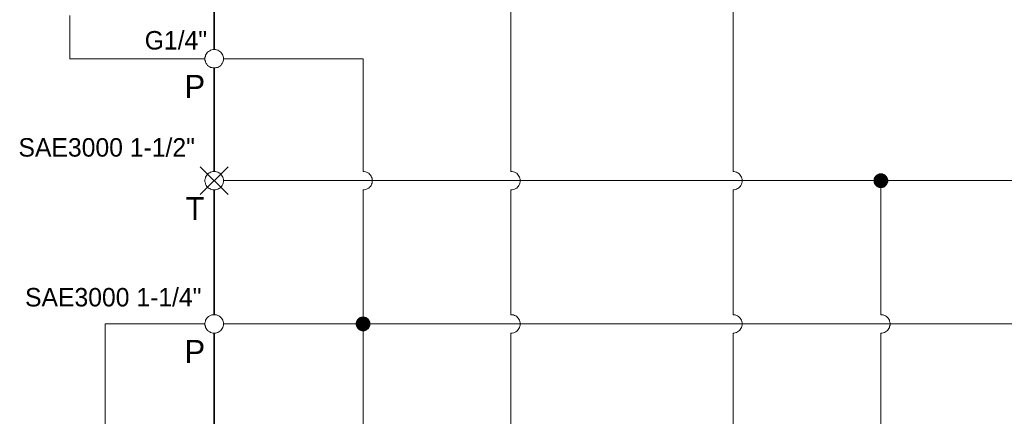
# Model space of a CAD drawing. Header units: millimetres. Extents: x 0 to 138, y 0 to 47.
# Tile 91 of 165: x 21.53 to 24.87, y 28.03 to 29.38. Entities that reach past the tile are written whole.
import ezdxf

# ---------------------------------------------------------------- set-up
doc = ezdxf.new("R2010")
doc.units = ezdxf.units.MM
for name, color, linetype in [('PDF_Geomertry', 7, 'Continuous'), ('PDF_Solid Fills', 7, 'Continuous'), ('PDF_Text', 7, 'Continuous')]:
    doc.layers.add(name, color=color, linetype=linetype)
doc.styles.add('PDF Arial', font='txt')

msp = doc.modelspace()

# ---------------------------------------------------------------- hatches: boundary and pattern name
at = {"layer": 'PDF_Solid Fills', "transparency": 33554559}
for points in [[(24.4543, 28.8326), (24.439, 28.8526), (24.4418, 28.854)], [(24.4543, 28.8326), (24.4418, 28.854), (24.4446, 28.8554)], [(24.4543, 28.8326), (24.4446, 28.8554), (24.4474, 28.8568)], [(24.4543, 28.8326), (24.4474, 28.8568), (24.4507, 28.8576)], [(24.4543, 28.8326), (24.4507, 28.8576), (24.4543, 28.8576)], [(24.4543, 28.8326), (24.4576, 28.8576), (24.4604, 28.8568)], [(24.4543, 28.8326), (24.4543, 28.8576), (24.4576, 28.8576)], [(24.4543, 28.8326), (24.4604, 28.8568), (24.464, 28.8554)], [(24.4543, 28.8326), (24.464, 28.8554), (24.4668, 28.854)], [(24.4543, 28.8326), (24.4668, 28.854), (24.4696, 28.8526)], [(24.4543, 28.8326), (24.4293, 28.836), (24.4299, 28.8388)], [(24.4543, 28.8326), (24.4293, 28.8326), (24.4293, 28.836)], [(24.4543, 28.8326), (24.4293, 28.829), (24.4293, 28.8326)], [(24.4543, 28.8326), (24.4299, 28.8257), (24.4293, 28.829)], [(24.4543, 28.8326), (24.4299, 28.8388), (24.4307, 28.8424)], [(24.4543, 28.8326), (24.4307, 28.8229), (24.4299, 28.8257)], [(24.4543, 28.8326), (24.4307, 28.8424), (24.4321, 28.8451)], [(24.4543, 28.8326), (24.4321, 28.8201), (24.4307, 28.8229)], [(24.4543, 28.8326), (24.4321, 28.8451), (24.434, 28.8479)], [(24.4543, 28.8326), (24.434, 28.8174), (24.4321, 28.8201)], [(24.4543, 28.8326), (24.434, 28.8479), (24.4363, 28.8499)], [(24.4543, 28.8326), (24.4363, 28.8146), (24.434, 28.8174)], [(24.4543, 28.8326), (24.4363, 28.8499), (24.439, 28.8526)], [(24.4543, 28.8326), (24.439, 28.8124), (24.4363, 28.8146)], [(24.4543, 28.8326), (24.4418, 28.8104), (24.439, 28.8124)], [(24.4543, 28.8326), (24.4446, 28.809), (24.4418, 28.8104)], [(24.4543, 28.8326), (24.4474, 28.8082), (24.4446, 28.809)], [(24.4543, 28.8326), (24.4507, 28.8076), (24.4474, 28.8082)], [(24.4543, 28.8326), (24.4543, 28.8076), (24.4507, 28.8076)], [(24.4543, 28.8326), (24.4696, 28.8526), (24.4715, 28.8499)], [(24.4543, 28.8326), (24.4715, 28.8499), (24.4743, 28.8479)], [(24.4543, 28.8326), (24.4743, 28.8479), (24.4757, 28.8451)], [(24.4543, 28.8326), (24.4757, 28.8451), (24.4771, 28.8424)], [(24.4543, 28.8326), (24.4771, 28.8424), (24.4785, 28.8388)], [(24.4543, 28.8326), (24.4785, 28.8388), (24.4793, 28.836)], [(24.4543, 28.8326), (24.4793, 28.836), (24.4793, 28.8326)], [(24.4543, 28.8326), (24.4576, 28.8076), (24.4543, 28.8076)], [(24.4543, 28.8326), (24.4604, 28.8082), (24.4576, 28.8076)], [(24.4543, 28.8326), (24.464, 28.809), (24.4604, 28.8082)], [(24.4543, 28.8326), (24.4668, 28.8104), (24.464, 28.809)], [(24.4543, 28.8326), (24.4696, 28.8124), (24.4668, 28.8104)], [(24.4543, 28.8326), (24.4715, 28.8146), (24.4696, 28.8124)], [(24.4543, 28.8326), (24.4743, 28.8174), (24.4715, 28.8146)], [(24.4543, 28.8326), (24.4757, 28.8201), (24.4743, 28.8174)], [(24.4543, 28.8326), (24.4771, 28.8229), (24.4757, 28.8201)], [(24.4543, 28.8326), (24.4785, 28.8257), (24.4771, 28.8229)], [(24.4543, 28.8326), (24.4793, 28.829), (24.4785, 28.8257)], [(24.4543, 28.8326), (24.4793, 28.8326), (24.4793, 28.829)], [(22.6938, 28.3451), (22.6687, 28.3485), (22.6696, 28.3521)], [(22.6938, 28.3451), (22.6696, 28.3521), (22.671, 28.3549)], [(22.6938, 28.3451), (22.671, 28.3549), (22.6724, 28.3576)], [(22.6938, 28.3451), (22.6724, 28.3576), (22.6738, 28.3604)], [(22.6938, 28.3451), (22.6738, 28.3604), (22.6757, 28.3632)], [(22.6938, 28.3451), (22.6757, 28.3632), (22.6785, 28.3651)], [(22.6938, 28.3451), (22.6785, 28.3651), (22.6812, 28.3674)], [(22.6938, 28.3451), (22.6812, 28.3674), (22.684, 28.3688)], [(22.6938, 28.3451), (22.684, 28.3688), (22.6876, 28.3693)], [(22.6938, 28.3451), (22.6876, 28.3693), (22.6904, 28.3701)], [(22.6938, 28.3451), (22.6904, 28.3701), (22.6938, 28.3701)], [(22.6938, 28.3451), (22.6974, 28.3701), (22.7001, 28.3693)], [(22.6938, 28.3451), (22.6938, 28.3701), (22.6974, 28.3701)], [(22.6938, 28.3451), (22.7001, 28.3693), (22.7035, 28.3688)], [(22.6938, 28.3451), (22.7035, 28.3688), (22.7063, 28.3674)], [(22.6938, 28.3451), (22.7063, 28.3674), (22.709, 28.3651)], [(22.6938, 28.3451), (22.709, 28.3651), (22.7118, 28.3632)], [(22.6938, 28.3451), (22.7118, 28.3632), (22.714, 28.3604)], [(22.6938, 28.3451), (22.714, 28.3604), (22.7154, 28.3576)], [(22.6938, 28.3451), (22.7154, 28.3576), (22.7168, 28.3549)], [(22.6938, 28.3451), (22.7168, 28.3549), (22.7182, 28.3521)], [(22.6938, 28.3451), (22.7182, 28.3521), (22.7188, 28.3485)], [(22.6938, 28.3451), (22.6687, 28.3451), (22.6687, 28.3485)], [(22.6938, 28.3451), (22.6687, 28.3424), (22.6687, 28.3451)], [(22.6938, 28.3451), (22.6696, 28.3388), (22.6687, 28.3424)], [(22.6938, 28.3451), (22.671, 28.3354), (22.6696, 28.3388)], [(22.6938, 28.3451), (22.6724, 28.3326), (22.671, 28.3354)], [(22.6938, 28.3451), (22.6738, 28.3299), (22.6724, 28.3326)], [(22.6938, 28.3451), (22.6757, 28.3276), (22.6738, 28.3299)], [(22.6938, 28.3451), (22.6785, 28.3257), (22.6757, 28.3276)], [(22.6938, 28.3451), (22.6812, 28.3235), (22.6785, 28.3257)], [(22.6938, 28.3451), (22.684, 28.3221), (22.6812, 28.3235)], [(22.6938, 28.3451), (22.6876, 28.3207), (22.684, 28.3221)], [(22.6938, 28.3451), (22.6904, 28.3201), (22.6876, 28.3207)], [(22.6938, 28.3451), (22.6938, 28.3201), (22.6904, 28.3201)], [(22.6938, 28.3451), (22.7188, 28.3485), (22.7188, 28.3451)], [(22.6938, 28.3451), (22.6974, 28.3201), (22.6938, 28.3201)], [(22.6938, 28.3451), (22.7001, 28.3207), (22.6974, 28.3201)], [(22.6938, 28.3451), (22.7035, 28.3221), (22.7001, 28.3207)], [(22.6938, 28.3451), (22.7063, 28.3235), (22.7035, 28.3221)], [(22.6938, 28.3451), (22.709, 28.3257), (22.7063, 28.3235)], [(22.6938, 28.3451), (22.7118, 28.3276), (22.709, 28.3257)], [(22.6938, 28.3451), (22.714, 28.3299), (22.7118, 28.3276)], [(22.6938, 28.3451), (22.7154, 28.3326), (22.714, 28.3299)], [(22.6938, 28.3451), (22.7168, 28.3354), (22.7154, 28.3326)], [(22.6938, 28.3451), (22.7182, 28.3388), (22.7168, 28.3354)], [(22.6938, 28.3451), (22.7188, 28.3424), (22.7182, 28.3388)], [(22.6938, 28.3451), (22.7188, 28.3451), (22.7188, 28.3424)]]:
    msp.add_hatch(color=256, dxfattribs=at).paths.add_polyline_path(points)

# ---------------------------------------------------------------- linework, layer by layer
at = {"layer": 'PDF_Geomertry', "lineweight": 15}
for points in [[(23.1965, 30.1624), (23.1965, 28.8638), (23.2007, 28.8638), (23.2049, 28.8632), (23.209, 28.8618), (23.2126, 28.8596), (23.216, 28.8576), (23.2188, 28.8549), (23.2215, 28.8513), (23.2238, 28.8479), (23.2257, 28.8443), (23.2271, 28.841), (23.2279, 28.8368), (23.2279, 28.8326), (23.2279, 28.8285), (23.2271, 28.8243), (23.2257, 28.8207), (23.2238, 28.8165), (23.2215, 28.8132), (23.2188, 28.8104), (23.216, 28.8076), (23.2126, 28.8054), (23.209, 28.8035), (23.2049, 28.8021), (23.2007, 28.8013), (23.1965, 28.8013), (23.2007, 28.8013), (23.2049, 28.8021), (23.209, 28.8035), (23.2126, 28.8054), (23.216, 28.8076), (23.2188, 28.8104), (23.2215, 28.8132), (23.2238, 28.8165), (23.2257, 28.8207), (23.2271, 28.8243), (23.2279, 28.8285), (23.2279, 28.8326), (23.2279, 28.8368), (23.2271, 28.841), (23.2257, 28.8443), (23.2238, 28.8479), (23.2215, 28.8513), (23.2188, 28.8549), (23.216, 28.8576), (23.2126, 28.8596), (23.209, 28.8618), (23.2049, 28.8632), (23.2007, 28.8638), (23.1965, 28.8638)], [(23.9515, 30.1624), (23.9515, 28.8638), (23.9549, 28.8638), (23.959, 28.8632), (23.9632, 28.8618), (23.9668, 28.8596), (23.9701, 28.8576), (23.9738, 28.8549), (23.9757, 28.8513), (23.9785, 28.8479), (23.9799, 28.8443), (23.9812, 28.841), (23.9821, 28.8368), (23.9826, 28.8326), (23.9821, 28.8285), (23.9812, 28.8243), (23.9799, 28.8207), (23.9785, 28.8165), (23.9757, 28.8132), (23.9738, 28.8104), (23.9701, 28.8076), (23.9668, 28.8054), (23.9632, 28.8035), (23.959, 28.8021), (23.9549, 28.8013), (23.9515, 28.8013), (23.9549, 28.8013), (23.959, 28.8021), (23.9632, 28.8035), (23.9668, 28.8054), (23.9701, 28.8076), (23.9738, 28.8104), (23.9757, 28.8132), (23.9785, 28.8165), (23.9799, 28.8207), (23.9812, 28.8243), (23.9821, 28.8285), (23.9826, 28.8326), (23.9821, 28.8368), (23.9812, 28.841), (23.9799, 28.8443), (23.9785, 28.8479), (23.9757, 28.8513), (23.9738, 28.8549), (23.9701, 28.8576), (23.9668, 28.8596), (23.9632, 28.8618), (23.959, 28.8632), (23.9549, 28.8638), (23.9515, 28.8638)], [(22.1562, 29.2471), (21.6974, 29.2471), (21.6974, 29.3951)], [(22.2188, 29.2471), (22.6938, 29.2471), (22.6938, 28.8638), (22.6979, 28.8638), (22.7021, 28.8632), (22.7057, 28.8618), (22.7099, 28.8596), (22.7132, 28.8576), (22.716, 28.8549), (22.7188, 28.8513), (22.721, 28.8479), (22.7229, 28.8443), (22.7243, 28.841), (22.7251, 28.8368), (22.7251, 28.8326), (22.7251, 28.8285), (22.7243, 28.8243), (22.7229, 28.8207), (22.721, 28.8165), (22.7188, 28.8132), (22.716, 28.8104), (22.7132, 28.8076), (22.7099, 28.8054), (22.7057, 28.8035), (22.7021, 28.8021), (22.6979, 28.8013), (22.6938, 28.8013), (22.6979, 28.8013), (22.7021, 28.8021), (22.7057, 28.8035), (22.7099, 28.8054), (22.7132, 28.8076), (22.716, 28.8104), (22.7188, 28.8132), (22.721, 28.8165), (22.7229, 28.8207), (22.7243, 28.8243), (22.7251, 28.8285), (22.7251, 28.8326), (22.7251, 28.8368), (22.7243, 28.841), (22.7229, 28.8443), (22.721, 28.8479), (22.7188, 28.8513), (22.716, 28.8549), (22.7132, 28.8576), (22.7099, 28.8596), (22.7057, 28.8618), (22.7021, 28.8632), (22.6979, 28.8638), (22.6938, 28.8638)], [(22.1404, 28.7854), (22.2349, 28.8799)], [(22.2349, 28.7854), (22.1404, 28.8799)], [(22.2188, 28.8326), (24.4543, 28.8326), (27.5224, 28.8326), (30.2099, 28.8326), (31.1932, 28.8326), (33.8118, 28.8326)], [(24.4543, 28.3763), (24.4543, 28.8326)], [(29.2668, 26.6729), (29.2668, 26.6104), (29.2668, 26.4846), (28.4493, 26.4846), (28.4493, 27.2388), (28.4493, 27.9929), (28.4493, 28.3451), (25.7618, 28.3451), (22.6938, 28.3451), (22.6938, 28.8013)], [(23.1965, 28.3763), (23.2007, 28.3763), (23.2049, 28.3757), (23.209, 28.3743), (23.2126, 28.3721), (23.216, 28.3701), (23.2188, 28.3674), (23.2215, 28.3646), (23.2238, 28.361), (23.2257, 28.3576), (23.2271, 28.3535), (23.2279, 28.3493), (23.2279, 28.3451), (23.2279, 28.341), (23.2271, 28.3374), (23.2257, 28.3332), (23.2238, 28.3299), (23.2215, 28.3262), (23.2188, 28.3229), (23.216, 28.3201), (23.2126, 28.3179), (23.209, 28.316), (23.2049, 28.3151), (23.2007, 28.3138), (23.1965, 28.3138), (23.2007, 28.3138), (23.2049, 28.3151), (23.209, 28.316), (23.2126, 28.3179), (23.216, 28.3201), (23.2188, 28.3229), (23.2215, 28.3262), (23.2238, 28.3299), (23.2257, 28.3332), (23.2271, 28.3374), (23.2279, 28.341), (23.2279, 28.3451), (23.2279, 28.3493), (23.2271, 28.3535), (23.2257, 28.3576), (23.2238, 28.361), (23.2215, 28.3646), (23.2188, 28.3674), (23.216, 28.3701), (23.2126, 28.3721), (23.209, 28.3743), (23.2049, 28.3757), (23.2007, 28.3763), (23.1965, 28.3763), (23.1965, 28.8013)], [(23.9515, 28.3763), (23.9549, 28.3763), (23.959, 28.3757), (23.9632, 28.3743), (23.9668, 28.3721), (23.9701, 28.3701), (23.9738, 28.3674), (23.9757, 28.3646), (23.9785, 28.361), (23.9799, 28.3576), (23.9812, 28.3535), (23.9821, 28.3493), (23.9826, 28.3451), (23.9821, 28.341), (23.9812, 28.3374), (23.9799, 28.3332), (23.9785, 28.3299), (23.9757, 28.3262), (23.9738, 28.3229), (23.9701, 28.3201), (23.9668, 28.3179), (23.9632, 28.316), (23.959, 28.3151), (23.9549, 28.3138), (23.9515, 28.3138), (23.9549, 28.3138), (23.959, 28.3151), (23.9632, 28.316), (23.9668, 28.3179), (23.9701, 28.3201), (23.9738, 28.3229), (23.9757, 28.3262), (23.9785, 28.3299), (23.9799, 28.3332), (23.9812, 28.3374), (23.9821, 28.341), (23.9826, 28.3451), (23.9821, 28.3493), (23.9812, 28.3535), (23.9799, 28.3576), (23.9785, 28.361), (23.9757, 28.3646), (23.9738, 28.3674), (23.9701, 28.3701), (23.9668, 28.3721), (23.9632, 28.3743), (23.959, 28.3757), (23.9549, 28.3763), (23.9515, 28.3763), (23.9515, 28.8013)], [(24.4543, 27.9929), (24.4543, 28.3138), (24.4585, 28.3138), (24.4618, 28.3151), (24.466, 28.316), (24.4696, 28.3179), (24.4729, 28.3201), (24.4765, 28.3229), (24.4793, 28.3262), (24.4812, 28.3299), (24.4835, 28.3332), (24.484, 28.3374), (24.4854, 28.341), (24.4854, 28.3451), (24.4854, 28.3493), (24.484, 28.3535), (24.4835, 28.3576), (24.4812, 28.361), (24.4793, 28.3646), (24.4765, 28.3674), (24.4729, 28.3701), (24.4696, 28.3721), (24.466, 28.3743), (24.4618, 28.3757), (24.4585, 28.3763), (24.4543, 28.3763), (24.4585, 28.3763), (24.4618, 28.3757), (24.466, 28.3743), (24.4696, 28.3721), (24.4729, 28.3701), (24.4765, 28.3674), (24.4793, 28.3646), (24.4812, 28.361), (24.4835, 28.3576), (24.484, 28.3535), (24.4854, 28.3493), (24.4854, 28.3451), (24.4854, 28.341), (24.484, 28.3374), (24.4835, 28.3332), (24.4812, 28.3299), (24.4793, 28.3262), (24.4765, 28.3229), (24.4729, 28.3201), (24.4696, 28.3179), (24.466, 28.316), (24.4618, 28.3151), (24.4585, 28.3138), (24.4543, 28.3138)], [(21.8168, 27.7132), (21.8168, 28.3451), (22.1562, 28.3451)], [(22.2188, 28.3451), (22.6938, 28.3451), (22.6938, 27.9929)], [(23.1965, 28.3138), (23.1965, 27.9929), (23.1965, 27.8049), (23.1965, 27.7263)], [(23.9515, 27.7263), (23.9515, 27.8049), (23.9515, 27.9929), (23.9515, 28.3138)]]:
    msp.add_lwpolyline(points, dxfattribs=at)
at = {"layer": 'PDF_Geomertry', "lineweight": 35}
for points in [[(22.1876, 29.279), (22.1876, 29.7429)], [(22.1876, 28.8638), (22.1876, 29.216)], [(22.1876, 28.3763), (22.1876, 28.8013)], [(22.8071, 27.9929), (22.1876, 27.9929), (22.1876, 28.3138)]]:
    msp.add_lwpolyline(points, dxfattribs=at)
at = {"layer": 'PDF_Geomertry', "lineweight": 15}
for points in [[(22.2188, 29.2471), (22.2188, 29.2513), (22.2182, 29.2554), (22.2168, 29.2596), (22.2146, 29.2632), (22.2126, 29.2665), (22.2099, 29.2693), (22.2071, 29.2721), (22.2035, 29.2749), (22.2001, 29.2763), (22.196, 29.2776), (22.1918, 29.2785), (22.1876, 29.279), (22.1835, 29.2785), (22.1799, 29.2776), (22.1757, 29.2763), (22.1724, 29.2749), (22.1687, 29.2721), (22.1654, 29.2693), (22.1626, 29.2665), (22.1604, 29.2632), (22.1585, 29.2596), (22.1576, 29.2554), (22.1562, 29.2513), (22.1562, 29.2471), (22.1562, 29.2429), (22.1576, 29.2396), (22.1585, 29.2354), (22.1604, 29.2318), (22.1626, 29.2285), (22.1654, 29.2249), (22.1687, 29.2221), (22.1724, 29.2201), (22.1757, 29.2179), (22.1799, 29.2174), (22.1835, 29.216), (22.1876, 29.216), (22.1918, 29.216), (22.196, 29.2174), (22.2001, 29.2179), (22.2035, 29.2201), (22.2071, 29.2221), (22.2099, 29.2249), (22.2126, 29.2285), (22.2146, 29.2318), (22.2168, 29.2354), (22.2182, 29.2396), (22.2188, 29.2429), (22.2188, 29.2471)], [(22.2188, 28.8326), (22.2188, 28.8368), (22.2182, 28.841), (22.2168, 28.8443), (22.2146, 28.8479), (22.2126, 28.8513), (22.2099, 28.8549), (22.2071, 28.8576), (22.2035, 28.8596), (22.2001, 28.8618), (22.196, 28.8632), (22.1918, 28.8638), (22.1876, 28.8638), (22.1835, 28.8638), (22.1799, 28.8632), (22.1757, 28.8618), (22.1724, 28.8596), (22.1687, 28.8576), (22.1654, 28.8549), (22.1626, 28.8513), (22.1604, 28.8479), (22.1585, 28.8443), (22.1576, 28.841), (22.1562, 28.8368), (22.1562, 28.8326), (22.1562, 28.8285), (22.1576, 28.8243), (22.1585, 28.8207), (22.1604, 28.8165), (22.1626, 28.8132), (22.1654, 28.8104), (22.1687, 28.8076), (22.1724, 28.8054), (22.1757, 28.8035), (22.1799, 28.8021), (22.1835, 28.8013), (22.1876, 28.8013), (22.1918, 28.8013), (22.196, 28.8021), (22.2001, 28.8035), (22.2035, 28.8054), (22.2071, 28.8076), (22.2099, 28.8104), (22.2126, 28.8132), (22.2146, 28.8165), (22.2168, 28.8207), (22.2182, 28.8243), (22.2188, 28.8285), (22.2188, 28.8326)], [(22.2188, 28.3451), (22.2188, 28.3493), (22.2182, 28.3535), (22.2168, 28.3576), (22.2146, 28.361), (22.2126, 28.3646), (22.2099, 28.3674), (22.2071, 28.3701), (22.2035, 28.3721), (22.2001, 28.3743), (22.196, 28.3757), (22.1918, 28.3763), (22.1876, 28.3763), (22.1835, 28.3763), (22.1799, 28.3757), (22.1757, 28.3743), (22.1724, 28.3721), (22.1687, 28.3701), (22.1654, 28.3674), (22.1626, 28.3646), (22.1604, 28.361), (22.1585, 28.3576), (22.1576, 28.3535), (22.1562, 28.3493), (22.1562, 28.3451), (22.1562, 28.341), (22.1576, 28.3374), (22.1585, 28.3332), (22.1604, 28.3299), (22.1626, 28.3262), (22.1654, 28.3229), (22.1687, 28.3201), (22.1724, 28.3179), (22.1757, 28.316), (22.1799, 28.3151), (22.1835, 28.3138), (22.1876, 28.3138), (22.1918, 28.3138), (22.196, 28.3151), (22.2001, 28.316), (22.2035, 28.3179), (22.2071, 28.3201), (22.2099, 28.3229), (22.2126, 28.3262), (22.2146, 28.3299), (22.2168, 28.3332), (22.2182, 28.3374), (22.2188, 28.341), (22.2188, 28.3451)]]:
    msp.add_lwpolyline(points, close=True, dxfattribs=at)
at = {"layer": 'PDF_Geomertry', "lineweight": 0}
for points in [[(24.4418, 28.8326), (24.4418, 28.8304), (24.4418, 28.829), (24.4424, 28.8276), (24.4432, 28.8263), (24.4438, 28.8249), (24.4451, 28.8235), (24.4465, 28.8221), (24.4479, 28.8215), (24.4493, 28.8207), (24.4507, 28.8201), (24.4521, 28.8201), (24.4543, 28.8201), (24.4557, 28.8201), (24.4571, 28.8201), (24.459, 28.8207), (24.4604, 28.8215), (24.4618, 28.8221), (24.4632, 28.8235), (24.464, 28.8249), (24.4646, 28.8263), (24.466, 28.8276), (24.466, 28.829), (24.4668, 28.8304), (24.4668, 28.8326), (24.4668, 28.834), (24.466, 28.836), (24.466, 28.8374), (24.4646, 28.8388), (24.464, 28.8401), (24.4632, 28.8415), (24.4618, 28.8424), (24.4604, 28.8437), (24.459, 28.8443), (24.4571, 28.8443), (24.4557, 28.8451), (24.4543, 28.8451), (24.4521, 28.8451), (24.4507, 28.8443), (24.4493, 28.8443), (24.4479, 28.8437), (24.4465, 28.8424), (24.4451, 28.8415), (24.4438, 28.8401), (24.4432, 28.8388), (24.4424, 28.8374), (24.4418, 28.836), (24.4418, 28.834), (24.4418, 28.8326)], [(22.6812, 28.3451), (22.6812, 28.3438), (22.6812, 28.3424), (22.6821, 28.3401), (22.6826, 28.3388), (22.684, 28.3374), (22.6849, 28.336), (22.6863, 28.3354), (22.6876, 28.3346), (22.689, 28.334), (22.6904, 28.3332), (22.6924, 28.3326), (22.6938, 28.3326), (22.6951, 28.3326), (22.6974, 28.3332), (22.6987, 28.334), (22.7001, 28.3346), (22.7015, 28.3354), (22.7029, 28.336), (22.7035, 28.3374), (22.7049, 28.3388), (22.7057, 28.3401), (22.7057, 28.3424), (22.7063, 28.3438), (22.7063, 28.3451), (22.7063, 28.3471), (22.7057, 28.3485), (22.7057, 28.3499), (22.7049, 28.3513), (22.7035, 28.3526), (22.7029, 28.354), (22.7015, 28.3554), (22.7001, 28.3563), (22.6987, 28.3568), (22.6974, 28.3576), (22.6951, 28.3576), (22.6938, 28.3576), (22.6924, 28.3576), (22.6904, 28.3576), (22.689, 28.3568), (22.6876, 28.3563), (22.6863, 28.3554), (22.6849, 28.354), (22.684, 28.3526), (22.6826, 28.3513), (22.6821, 28.3499), (22.6812, 28.3485), (22.6812, 28.3471), (22.6812, 28.3451)]]:
    msp.add_lwpolyline(points, close=True, dxfattribs=at)

# ---------------------------------------------------------------- texts
at = {"layer": 'PDF_Text', "attachment_point": 7, "style": 'PDF Arial'}
for s, insert, char_height in [('G1/4"', (21.9515, 29.278), 0.06283), ('P', (22.0868, 29.1138), 0.0787), ('SAE3000 1-1/2"', (21.5224, 28.9135), 0.062833), ('T', (22.0904, 28.6985), 0.0787), ('SAE3000 1-1/4"', (21.5446, 28.4037), 0.062833), ('P', (22.0868, 28.2118), 0.0787)]:
    msp.add_mtext(s, dxfattribs=dict(at, insert=insert, char_height=char_height))

doc.saveas('drawing.dxf')
